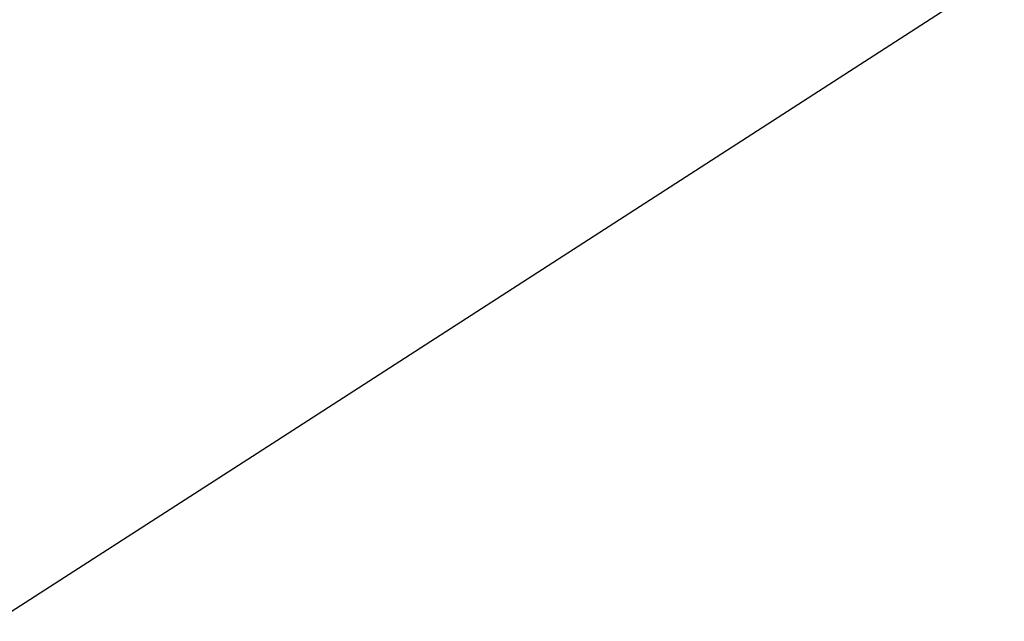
# Model space of a CAD drawing. Extents: x 0 to 370488, y 0 to 4202825.
# Tile 182 of 256: x 360274.552 to 360275.44, y 4200440.81 to 4200441.352. Entities that reach past the tile are written whole.
import ezdxf

# ---------------------------------------------------------------- set-up
doc = ezdxf.new("R2010")
doc.units = 0
doc.header["$LTSCALE"] = 0.5
doc.header["$MEASUREMENT"] = 0
doc.linetypes.add('CONTI', pattern=[0])
doc.layers.add('GORIZDEFAULT', color=32, linetype='CONTI')

msp = doc.modelspace()

# ---------------------------------------------------------------- linework, layer by layer
at = {"layer": 'GORIZDEFAULT', "color": 32}
msp.add_polyline3d([(360273.71463, 4200440.28463, 542.5), (360274.78, 4200440.97, 542.5), (360276.3, 4200441.95, 542.5), (360277.71, 4200442.86, 542.5), (360278.91, 4200443.64, 542.5)], dxfattribs=at)
msp.add_polyline3d([(360273.71463, 4200440.28463, 542.5), (360274.78, 4200440.97, 542.5), (360276.3, 4200441.95, 542.5), (360277.71, 4200442.86, 542.5), (360278.91, 4200443.64, 542.5)], dxfattribs=at)
msp.add_polyline3d([(360273.71463, 4200440.28463, 542.5), (360274.78, 4200440.97, 542.5), (360276.3, 4200441.95, 542.5), (360277.71, 4200442.86, 542.5), (360278.91, 4200443.64, 542.5)], dxfattribs=at)
msp.add_polyline3d([(360273.71463, 4200440.28463, 542.5), (360274.78, 4200440.97, 542.5), (360276.3, 4200441.95, 542.5), (360277.71, 4200442.86, 542.5), (360278.91, 4200443.64, 542.5)], dxfattribs=at)
msp.add_polyline3d([(360273.71463, 4200440.28463, 542.5), (360274.78, 4200440.97, 542.5), (360276.3, 4200441.95, 542.5), (360277.71, 4200442.86, 542.5), (360278.91, 4200443.64, 542.5)], dxfattribs=at)
msp.add_polyline3d([(360273.71463, 4200440.28463, 542.5), (360274.78, 4200440.97, 542.5), (360276.3, 4200441.95, 542.5), (360277.71, 4200442.86, 542.5), (360278.91, 4200443.64, 542.5)], dxfattribs=at)
msp.add_polyline3d([(360273.71463, 4200440.28463, 542.5), (360274.78, 4200440.97, 542.5), (360276.3, 4200441.95, 542.5), (360277.71, 4200442.86, 542.5), (360278.91, 4200443.64, 542.5)], dxfattribs=at)
msp.add_polyline3d([(360273.71463, 4200440.28463, 542.5), (360274.78, 4200440.97, 542.5), (360276.3, 4200441.95, 542.5), (360277.71, 4200442.86, 542.5), (360278.91, 4200443.64, 542.5)], dxfattribs=at)
msp.add_polyline3d([(360273.71463, 4200440.28463, 542.5), (360274.78, 4200440.97, 542.5), (360276.3, 4200441.95, 542.5), (360277.71, 4200442.86, 542.5), (360278.91, 4200443.64, 542.5)], dxfattribs=at)
msp.add_polyline3d([(360273.71463, 4200440.28463, 542.5), (360274.78, 4200440.97, 542.5), (360276.3, 4200441.95, 542.5), (360277.71, 4200442.86, 542.5), (360278.91, 4200443.64, 542.5)], dxfattribs=at)
msp.add_polyline3d([(360273.71463, 4200440.28463, 542.5), (360274.78, 4200440.97, 542.5), (360276.3, 4200441.95, 542.5), (360277.71, 4200442.86, 542.5), (360278.91, 4200443.64, 542.5)], dxfattribs=at)
msp.add_polyline3d([(360273.71463, 4200440.28463, 542.5), (360274.78, 4200440.97, 542.5), (360276.3, 4200441.95, 542.5), (360277.71, 4200442.86, 542.5), (360278.91, 4200443.64, 542.5)], dxfattribs=at)
msp.add_polyline3d([(360273.71463, 4200440.28463, 542.5), (360274.78, 4200440.97, 542.5), (360276.3, 4200441.95, 542.5), (360277.71, 4200442.86, 542.5), (360278.91, 4200443.64, 542.5)], dxfattribs=at)
msp.add_polyline3d([(360273.71463, 4200440.28463, 542.5), (360274.78, 4200440.97, 542.5), (360276.3, 4200441.95, 542.5), (360277.71, 4200442.86, 542.5), (360278.91, 4200443.64, 542.5)], dxfattribs=at)
msp.add_polyline3d([(360273.71463, 4200440.28463, 542.5), (360274.78, 4200440.97, 542.5), (360276.3, 4200441.95, 542.5), (360277.71, 4200442.86, 542.5), (360278.91, 4200443.64, 542.5)], dxfattribs=at)
msp.add_polyline3d([(360273.71463, 4200440.28463, 542.5), (360274.78, 4200440.97, 542.5), (360276.3, 4200441.95, 542.5), (360277.71, 4200442.86, 542.5), (360278.91, 4200443.64, 542.5)], dxfattribs=at)
msp.add_polyline3d([(360273.71463, 4200440.28463, 542.5), (360274.78, 4200440.97, 542.5), (360276.3, 4200441.95, 542.5), (360277.71, 4200442.86, 542.5), (360278.91, 4200443.64, 542.5)], dxfattribs=at)
msp.add_polyline3d([(360273.71463, 4200440.28463, 542.5), (360274.78, 4200440.97, 542.5), (360276.3, 4200441.95, 542.5), (360277.71, 4200442.86, 542.5), (360278.91, 4200443.64, 542.5)], dxfattribs=at)
msp.add_polyline3d([(360273.71463, 4200440.28463, 542.5), (360274.78, 4200440.97, 542.5), (360276.3, 4200441.95, 542.5), (360277.71, 4200442.86, 542.5), (360278.91, 4200443.64, 542.5)], dxfattribs=at)
msp.add_polyline3d([(360273.71463, 4200440.28463, 542.5), (360274.78, 4200440.97, 542.5), (360276.3, 4200441.95, 542.5), (360277.71, 4200442.86, 542.5), (360278.91, 4200443.64, 542.5)], dxfattribs=at)
msp.add_polyline3d([(360273.71463, 4200440.28463, 542.5), (360274.78, 4200440.97, 542.5), (360276.3, 4200441.95, 542.5), (360277.71, 4200442.86, 542.5), (360278.91, 4200443.64, 542.5)], dxfattribs=at)
msp.add_polyline3d([(360273.71463, 4200440.28463, 542.5), (360274.78, 4200440.97, 542.5), (360276.3, 4200441.95, 542.5), (360277.71, 4200442.86, 542.5), (360278.91, 4200443.64, 542.5)], dxfattribs=at)
msp.add_polyline3d([(360273.71463, 4200440.28463, 542.5), (360274.78, 4200440.97, 542.5), (360276.3, 4200441.95, 542.5), (360277.71, 4200442.86, 542.5), (360278.91, 4200443.64, 542.5)], dxfattribs=at)
msp.add_polyline3d([(360273.71463, 4200440.28463, 542.5), (360274.78, 4200440.97, 542.5), (360276.3, 4200441.95, 542.5), (360277.71, 4200442.86, 542.5), (360278.91, 4200443.64, 542.5)], dxfattribs=at)
msp.add_polyline3d([(360273.71463, 4200440.28463, 542.5), (360274.78, 4200440.97, 542.5), (360276.3, 4200441.95, 542.5), (360277.71, 4200442.86, 542.5), (360278.91, 4200443.64, 542.5)], dxfattribs=at)
msp.add_polyline3d([(360273.71463, 4200440.28463, 542.5), (360274.78, 4200440.97, 542.5), (360276.3, 4200441.95, 542.5), (360277.71, 4200442.86, 542.5), (360278.91, 4200443.64, 542.5)], dxfattribs=at)
msp.add_polyline3d([(360273.71463, 4200440.28463, 542.5), (360274.78, 4200440.97, 542.5), (360276.3, 4200441.95, 542.5), (360277.71, 4200442.86, 542.5), (360278.91, 4200443.64, 542.5)], dxfattribs=at)
msp.add_polyline3d([(360273.71463, 4200440.28463, 542.5), (360274.78, 4200440.97, 542.5), (360276.3, 4200441.95, 542.5), (360277.71, 4200442.86, 542.5), (360278.91, 4200443.64, 542.5)], dxfattribs=at)
msp.add_polyline3d([(360273.71463, 4200440.28463, 542.5), (360274.78, 4200440.97, 542.5), (360276.3, 4200441.95, 542.5), (360277.71, 4200442.86, 542.5), (360278.91, 4200443.64, 542.5)], dxfattribs=at)
msp.add_polyline3d([(360273.71463, 4200440.28463, 542.5), (360274.78, 4200440.97, 542.5), (360276.3, 4200441.95, 542.5), (360277.71, 4200442.86, 542.5), (360278.91, 4200443.64, 542.5)], dxfattribs=at)
msp.add_polyline3d([(360273.71463, 4200440.28463, 542.5), (360274.78, 4200440.97, 542.5), (360276.3, 4200441.95, 542.5), (360277.71, 4200442.86, 542.5), (360278.91, 4200443.64, 542.5)], dxfattribs=at)
msp.add_polyline3d([(360273.71463, 4200440.28463, 542.5), (360274.78, 4200440.97, 542.5), (360276.3, 4200441.95, 542.5), (360277.71, 4200442.86, 542.5), (360278.91, 4200443.64, 542.5)], dxfattribs=at)
msp.add_polyline3d([(360273.71463, 4200440.28463, 542.5), (360274.78, 4200440.97, 542.5), (360276.3, 4200441.95, 542.5), (360277.71, 4200442.86, 542.5), (360278.91, 4200443.64, 542.5)], dxfattribs=at)
msp.add_polyline3d([(360273.71463, 4200440.28463, 542.5), (360274.78, 4200440.97, 542.5), (360276.3, 4200441.95, 542.5), (360277.71, 4200442.86, 542.5), (360278.91, 4200443.64, 542.5)], dxfattribs=at)
msp.add_polyline3d([(360273.71463, 4200440.28463, 542.5), (360274.78, 4200440.97, 542.5), (360276.3, 4200441.95, 542.5), (360277.71, 4200442.86, 542.5), (360278.91, 4200443.64, 542.5)], dxfattribs=at)
msp.add_polyline3d([(360273.71463, 4200440.28463, 542.5), (360274.78, 4200440.97, 542.5), (360276.3, 4200441.95, 542.5), (360277.71, 4200442.86, 542.5), (360278.91, 4200443.64, 542.5)], dxfattribs=at)
msp.add_polyline3d([(360273.71463, 4200440.28463, 542.5), (360274.78, 4200440.97, 542.5), (360276.3, 4200441.95, 542.5), (360277.71, 4200442.86, 542.5), (360278.91, 4200443.64, 542.5)], dxfattribs=at)
msp.add_polyline3d([(360273.71463, 4200440.28463, 542.5), (360274.78, 4200440.97, 542.5), (360276.3, 4200441.95, 542.5), (360277.71, 4200442.86, 542.5), (360278.91, 4200443.64, 542.5)], dxfattribs=at)
msp.add_polyline3d([(360273.71463, 4200440.28463, 542.5), (360274.78, 4200440.97, 542.5), (360276.3, 4200441.95, 542.5), (360277.71, 4200442.86, 542.5), (360278.91, 4200443.64, 542.5)], dxfattribs=at)
msp.add_polyline3d([(360273.71463, 4200440.28463, 542.5), (360274.78, 4200440.97, 542.5), (360276.3, 4200441.95, 542.5), (360277.71, 4200442.86, 542.5), (360278.91, 4200443.64, 542.5)], dxfattribs=at)
msp.add_polyline3d([(360273.71463, 4200440.28463, 542.5), (360274.78, 4200440.97, 542.5), (360276.3, 4200441.95, 542.5), (360277.71, 4200442.86, 542.5), (360278.91, 4200443.64, 542.5)], dxfattribs=at)
msp.add_polyline3d([(360273.71463, 4200440.28463, 542.5), (360274.78, 4200440.97, 542.5), (360276.3, 4200441.95, 542.5), (360277.71, 4200442.86, 542.5), (360278.91, 4200443.64, 542.5)], dxfattribs=at)
msp.add_polyline3d([(360273.71463, 4200440.28463, 542.5), (360274.78, 4200440.97, 542.5), (360276.3, 4200441.95, 542.5), (360277.71, 4200442.86, 542.5), (360278.91, 4200443.64, 542.5)], dxfattribs=at)
msp.add_polyline3d([(360273.71463, 4200440.28463, 542.5), (360274.78, 4200440.97, 542.5), (360276.3, 4200441.95, 542.5), (360277.71, 4200442.86, 542.5), (360278.91, 4200443.64, 542.5)], dxfattribs=at)
msp.add_polyline3d([(360273.71463, 4200440.28463, 542.5), (360274.78, 4200440.97, 542.5), (360276.3, 4200441.95, 542.5), (360277.71, 4200442.86, 542.5), (360278.91, 4200443.64, 542.5)], dxfattribs=at)
msp.add_polyline3d([(360273.71463, 4200440.28463, 542.5), (360274.78, 4200440.97, 542.5), (360276.3, 4200441.95, 542.5), (360277.71, 4200442.86, 542.5), (360278.91, 4200443.64, 542.5)], dxfattribs=at)
msp.add_polyline3d([(360273.71463, 4200440.28463, 542.5), (360274.78, 4200440.97, 542.5), (360276.3, 4200441.95, 542.5), (360277.71, 4200442.86, 542.5), (360278.91, 4200443.64, 542.5)], dxfattribs=at)
msp.add_polyline3d([(360273.71463, 4200440.28463, 542.5), (360274.78, 4200440.97, 542.5), (360276.3, 4200441.95, 542.5), (360277.71, 4200442.86, 542.5), (360278.91, 4200443.64, 542.5)], dxfattribs=at)
msp.add_polyline3d([(360273.71463, 4200440.28463, 542.5), (360274.78, 4200440.97, 542.5), (360276.3, 4200441.95, 542.5), (360277.71, 4200442.86, 542.5), (360278.91, 4200443.64, 542.5)], dxfattribs=at)
msp.add_polyline3d([(360273.71463, 4200440.28463, 542.5), (360274.78, 4200440.97, 542.5), (360276.3, 4200441.95, 542.5), (360277.71, 4200442.86, 542.5), (360278.91, 4200443.64, 542.5)], dxfattribs=at)
msp.add_polyline3d([(360273.71463, 4200440.28463, 542.5), (360274.78, 4200440.97, 542.5), (360276.3, 4200441.95, 542.5), (360277.71, 4200442.86, 542.5), (360278.91, 4200443.64, 542.5)], dxfattribs=at)
msp.add_polyline3d([(360273.71463, 4200440.28463, 542.5), (360274.78, 4200440.97, 542.5), (360276.3, 4200441.95, 542.5), (360277.71, 4200442.86, 542.5), (360278.91, 4200443.64, 542.5)], dxfattribs=at)
msp.add_polyline3d([(360273.71463, 4200440.28463, 542.5), (360274.78, 4200440.97, 542.5), (360276.3, 4200441.95, 542.5), (360277.71, 4200442.86, 542.5), (360278.91, 4200443.64, 542.5)], dxfattribs=at)
msp.add_polyline3d([(360273.71463, 4200440.28463, 542.5), (360274.78, 4200440.97, 542.5), (360276.3, 4200441.95, 542.5), (360277.71, 4200442.86, 542.5), (360278.91, 4200443.64, 542.5)], dxfattribs=at)
msp.add_polyline3d([(360273.71463, 4200440.28463, 542.5), (360274.78, 4200440.97, 542.5), (360276.3, 4200441.95, 542.5), (360277.71, 4200442.86, 542.5), (360278.91, 4200443.64, 542.5)], dxfattribs=at)
msp.add_polyline3d([(360273.71463, 4200440.28463, 542.5), (360274.78, 4200440.97, 542.5), (360276.3, 4200441.95, 542.5), (360277.71, 4200442.86, 542.5), (360278.91, 4200443.64, 542.5)], dxfattribs=at)
msp.add_polyline3d([(360273.71463, 4200440.28463, 542.5), (360274.78, 4200440.97, 542.5), (360276.3, 4200441.95, 542.5), (360277.71, 4200442.86, 542.5), (360278.91, 4200443.64, 542.5)], dxfattribs=at)
msp.add_polyline3d([(360273.71463, 4200440.28463, 542.5), (360274.78, 4200440.97, 542.5), (360276.3, 4200441.95, 542.5), (360277.71, 4200442.86, 542.5), (360278.91, 4200443.64, 542.5)], dxfattribs=at)
msp.add_polyline3d([(360273.71463, 4200440.28463, 542.5), (360274.78, 4200440.97, 542.5), (360276.3, 4200441.95, 542.5), (360277.71, 4200442.86, 542.5), (360278.91, 4200443.64, 542.5)], dxfattribs=at)
msp.add_polyline3d([(360273.71463, 4200440.28463, 542.5), (360274.78, 4200440.97, 542.5), (360276.3, 4200441.95, 542.5), (360277.71, 4200442.86, 542.5), (360278.91, 4200443.64, 542.5)], dxfattribs=at)
msp.add_polyline3d([(360273.71463, 4200440.28463, 542.5), (360274.78, 4200440.97, 542.5), (360276.3, 4200441.95, 542.5), (360277.71, 4200442.86, 542.5), (360278.91, 4200443.64, 542.5)], dxfattribs=at)
msp.add_polyline3d([(360273.71463, 4200440.28463, 542.5), (360274.78, 4200440.97, 542.5), (360276.3, 4200441.95, 542.5), (360277.71, 4200442.86, 542.5), (360278.91, 4200443.64, 542.5)], dxfattribs=at)
msp.add_polyline3d([(360273.71463, 4200440.28463, 542.5), (360274.78, 4200440.97, 542.5), (360276.3, 4200441.95, 542.5), (360277.71, 4200442.86, 542.5), (360278.91, 4200443.64, 542.5)], dxfattribs=at)
msp.add_polyline3d([(360273.71463, 4200440.28463, 542.5), (360274.78, 4200440.97, 542.5), (360276.3, 4200441.95, 542.5), (360277.71, 4200442.86, 542.5), (360278.91, 4200443.64, 542.5)], dxfattribs=at)
msp.add_polyline3d([(360273.71463, 4200440.28463, 542.5), (360274.78, 4200440.97, 542.5), (360276.3, 4200441.95, 542.5), (360277.71, 4200442.86, 542.5), (360278.91, 4200443.64, 542.5)], dxfattribs=at)
msp.add_polyline3d([(360273.71463, 4200440.28463, 542.5), (360274.78, 4200440.97, 542.5), (360276.3, 4200441.95, 542.5), (360277.71, 4200442.86, 542.5), (360278.91, 4200443.64, 542.5)], dxfattribs=at)
msp.add_polyline3d([(360273.71463, 4200440.28463, 542.5), (360274.78, 4200440.97, 542.5), (360276.3, 4200441.95, 542.5), (360277.71, 4200442.86, 542.5), (360278.91, 4200443.64, 542.5)], dxfattribs=at)
msp.add_polyline3d([(360273.71463, 4200440.28463, 542.5), (360274.78, 4200440.97, 542.5), (360276.3, 4200441.95, 542.5), (360277.71, 4200442.86, 542.5), (360278.91, 4200443.64, 542.5)], dxfattribs=at)
msp.add_polyline3d([(360273.71463, 4200440.28463, 542.5), (360274.78, 4200440.97, 542.5), (360276.3, 4200441.95, 542.5), (360277.71, 4200442.86, 542.5), (360278.91, 4200443.64, 542.5)], dxfattribs=at)
msp.add_polyline3d([(360273.71463, 4200440.28463, 542.5), (360274.78, 4200440.97, 542.5), (360276.3, 4200441.95, 542.5), (360277.71, 4200442.86, 542.5), (360278.91, 4200443.64, 542.5)], dxfattribs=at)
msp.add_polyline3d([(360273.71463, 4200440.28463, 542.5), (360274.78, 4200440.97, 542.5), (360276.3, 4200441.95, 542.5), (360277.71, 4200442.86, 542.5), (360278.91, 4200443.64, 542.5)], dxfattribs=at)
msp.add_polyline3d([(360273.71463, 4200440.28463, 542.5), (360274.78, 4200440.97, 542.5), (360276.3, 4200441.95, 542.5), (360277.71, 4200442.86, 542.5), (360278.91, 4200443.64, 542.5)], dxfattribs=at)
msp.add_polyline3d([(360273.71463, 4200440.28463, 542.5), (360274.78, 4200440.97, 542.5), (360276.3, 4200441.95, 542.5), (360277.71, 4200442.86, 542.5), (360278.91, 4200443.64, 542.5)], dxfattribs=at)
msp.add_polyline3d([(360273.71463, 4200440.28463, 542.5), (360274.78, 4200440.97, 542.5), (360276.3, 4200441.95, 542.5), (360277.71, 4200442.86, 542.5), (360278.91, 4200443.64, 542.5)], dxfattribs=at)
msp.add_polyline3d([(360273.71463, 4200440.28463, 542.5), (360274.78, 4200440.97, 542.5), (360276.3, 4200441.95, 542.5), (360277.71, 4200442.86, 542.5), (360278.91, 4200443.64, 542.5)], dxfattribs=at)
msp.add_polyline3d([(360273.71463, 4200440.28463, 542.5), (360274.78, 4200440.97, 542.5), (360276.3, 4200441.95, 542.5), (360277.71, 4200442.86, 542.5), (360278.91, 4200443.64, 542.5)], dxfattribs=at)
msp.add_polyline3d([(360273.71463, 4200440.28463, 542.5), (360274.78, 4200440.97, 542.5), (360276.3, 4200441.95, 542.5), (360277.71, 4200442.86, 542.5), (360278.91, 4200443.64, 542.5)], dxfattribs=at)
msp.add_polyline3d([(360273.71463, 4200440.28463, 542.5), (360274.78, 4200440.97, 542.5), (360276.3, 4200441.95, 542.5), (360277.71, 4200442.86, 542.5), (360278.91, 4200443.64, 542.5)], dxfattribs=at)
msp.add_polyline3d([(360273.71463, 4200440.28463, 542.5), (360274.78, 4200440.97, 542.5), (360276.3, 4200441.95, 542.5), (360277.71, 4200442.86, 542.5), (360278.91, 4200443.64, 542.5)], dxfattribs=at)
msp.add_polyline3d([(360273.71463, 4200440.28463, 542.5), (360274.78, 4200440.97, 542.5), (360276.3, 4200441.95, 542.5), (360277.71, 4200442.86, 542.5), (360278.91, 4200443.64, 542.5)], dxfattribs=at)
msp.add_polyline3d([(360273.71463, 4200440.28463, 542.5), (360274.78, 4200440.97, 542.5), (360276.3, 4200441.95, 542.5), (360277.71, 4200442.86, 542.5), (360278.91, 4200443.64, 542.5)], dxfattribs=at)
msp.add_polyline3d([(360273.71463, 4200440.28463, 542.5), (360274.78, 4200440.97, 542.5), (360276.3, 4200441.95, 542.5), (360277.71, 4200442.86, 542.5), (360278.91, 4200443.64, 542.5)], dxfattribs=at)
msp.add_polyline3d([(360273.71463, 4200440.28463, 542.5), (360274.78, 4200440.97, 542.5), (360276.3, 4200441.95, 542.5), (360277.71, 4200442.86, 542.5), (360278.91, 4200443.64, 542.5)], dxfattribs=at)
msp.add_polyline3d([(360273.71463, 4200440.28463, 542.5), (360274.78, 4200440.97, 542.5), (360276.3, 4200441.95, 542.5), (360277.71, 4200442.86, 542.5), (360278.91, 4200443.64, 542.5)], dxfattribs=at)
msp.add_polyline3d([(360273.71463, 4200440.28463, 542.5), (360274.78, 4200440.97, 542.5), (360276.3, 4200441.95, 542.5), (360277.71, 4200442.86, 542.5), (360278.91, 4200443.64, 542.5)], dxfattribs=at)
msp.add_polyline3d([(360273.71463, 4200440.28463, 542.5), (360274.78, 4200440.97, 542.5), (360276.3, 4200441.95, 542.5), (360277.71, 4200442.86, 542.5), (360278.91, 4200443.64, 542.5)], dxfattribs=at)
msp.add_polyline3d([(360273.71463, 4200440.28463, 542.5), (360274.78, 4200440.97, 542.5), (360276.3, 4200441.95, 542.5), (360277.71, 4200442.86, 542.5), (360278.91, 4200443.64, 542.5)], dxfattribs=at)
msp.add_polyline3d([(360273.71463, 4200440.28463, 542.5), (360274.78, 4200440.97, 542.5), (360276.3, 4200441.95, 542.5), (360277.71, 4200442.86, 542.5), (360278.91, 4200443.64, 542.5)], dxfattribs=at)
msp.add_polyline3d([(360273.71463, 4200440.28463, 542.5), (360274.78, 4200440.97, 542.5), (360276.3, 4200441.95, 542.5), (360277.71, 4200442.86, 542.5), (360278.91, 4200443.64, 542.5)], dxfattribs=at)
msp.add_polyline3d([(360273.71463, 4200440.28463, 542.5), (360274.78, 4200440.97, 542.5), (360276.3, 4200441.95, 542.5), (360277.71, 4200442.86, 542.5), (360278.91, 4200443.64, 542.5)], dxfattribs=at)
msp.add_polyline3d([(360273.71463, 4200440.28463, 542.5), (360274.78, 4200440.97, 542.5), (360276.3, 4200441.95, 542.5), (360277.71, 4200442.86, 542.5), (360278.91, 4200443.64, 542.5)], dxfattribs=at)
msp.add_polyline3d([(360273.71463, 4200440.28463, 542.5), (360274.78, 4200440.97, 542.5), (360276.3, 4200441.95, 542.5), (360277.71, 4200442.86, 542.5), (360278.91, 4200443.64, 542.5)], dxfattribs=at)
msp.add_polyline3d([(360273.71463, 4200440.28463, 542.5), (360274.78, 4200440.97, 542.5), (360276.3, 4200441.95, 542.5), (360277.71, 4200442.86, 542.5), (360278.91, 4200443.64, 542.5)], dxfattribs=at)
msp.add_polyline3d([(360273.71463, 4200440.28463, 542.5), (360274.78, 4200440.97, 542.5), (360276.3, 4200441.95, 542.5), (360277.71, 4200442.86, 542.5), (360278.91, 4200443.64, 542.5)], dxfattribs=at)
msp.add_polyline3d([(360273.71463, 4200440.28463, 542.5), (360274.78, 4200440.97, 542.5), (360276.3, 4200441.95, 542.5), (360277.71, 4200442.86, 542.5), (360278.91, 4200443.64, 542.5)], dxfattribs=at)
msp.add_polyline3d([(360273.71463, 4200440.28463, 542.5), (360274.78, 4200440.97, 542.5), (360276.3, 4200441.95, 542.5), (360277.71, 4200442.86, 542.5), (360278.91, 4200443.64, 542.5)], dxfattribs=at)
msp.add_polyline3d([(360273.71463, 4200440.28463, 542.5), (360274.78, 4200440.97, 542.5), (360276.3, 4200441.95, 542.5), (360277.71, 4200442.86, 542.5), (360278.91, 4200443.64, 542.5)], dxfattribs=at)
msp.add_polyline3d([(360273.71463, 4200440.28463, 542.5), (360274.78, 4200440.97, 542.5), (360276.3, 4200441.95, 542.5), (360277.71, 4200442.86, 542.5), (360278.91, 4200443.64, 542.5)], dxfattribs=at)
msp.add_polyline3d([(360273.71463, 4200440.28463, 542.5), (360274.78, 4200440.97, 542.5), (360276.3, 4200441.95, 542.5), (360277.71, 4200442.86, 542.5), (360278.91, 4200443.64, 542.5)], dxfattribs=at)
msp.add_polyline3d([(360273.71463, 4200440.28463, 542.5), (360274.78, 4200440.97, 542.5), (360276.3, 4200441.95, 542.5), (360277.71, 4200442.86, 542.5), (360278.91, 4200443.64, 542.5)], dxfattribs=at)
msp.add_polyline3d([(360273.71463, 4200440.28463, 542.5), (360274.78, 4200440.97, 542.5), (360276.3, 4200441.95, 542.5), (360277.71, 4200442.86, 542.5), (360278.91, 4200443.64, 542.5)], dxfattribs=at)
msp.add_polyline3d([(360273.71463, 4200440.28463, 542.5), (360274.78, 4200440.97, 542.5), (360276.3, 4200441.95, 542.5), (360277.71, 4200442.86, 542.5), (360278.91, 4200443.64, 542.5)], dxfattribs=at)
msp.add_polyline3d([(360273.71463, 4200440.28463, 542.5), (360274.78, 4200440.97, 542.5), (360276.3, 4200441.95, 542.5), (360277.71, 4200442.86, 542.5), (360278.91, 4200443.64, 542.5)], dxfattribs=at)
msp.add_polyline3d([(360273.71463, 4200440.28463, 542.5), (360274.78, 4200440.97, 542.5), (360276.3, 4200441.95, 542.5), (360277.71, 4200442.86, 542.5), (360278.91, 4200443.64, 542.5)], dxfattribs=at)
msp.add_polyline3d([(360273.71463, 4200440.28463, 542.5), (360274.78, 4200440.97, 542.5), (360276.3, 4200441.95, 542.5), (360277.71, 4200442.86, 542.5), (360278.91, 4200443.64, 542.5)], dxfattribs=at)
msp.add_polyline3d([(360273.71463, 4200440.28463, 542.5), (360274.78, 4200440.97, 542.5), (360276.3, 4200441.95, 542.5), (360277.71, 4200442.86, 542.5), (360278.91, 4200443.64, 542.5)], dxfattribs=at)
msp.add_polyline3d([(360273.71463, 4200440.28463, 542.5), (360274.78, 4200440.97, 542.5), (360276.3, 4200441.95, 542.5), (360277.71, 4200442.86, 542.5), (360278.91, 4200443.64, 542.5)], dxfattribs=at)
msp.add_polyline3d([(360273.71463, 4200440.28463, 542.5), (360274.78, 4200440.97, 542.5), (360276.3, 4200441.95, 542.5), (360277.71, 4200442.86, 542.5), (360278.91, 4200443.64, 542.5)], dxfattribs=at)
msp.add_polyline3d([(360273.71463, 4200440.28463, 542.5), (360274.78, 4200440.97, 542.5), (360276.3, 4200441.95, 542.5), (360277.71, 4200442.86, 542.5), (360278.91, 4200443.64, 542.5)], dxfattribs=at)
msp.add_polyline3d([(360273.71463, 4200440.28463, 542.5), (360274.78, 4200440.97, 542.5), (360276.3, 4200441.95, 542.5), (360277.71, 4200442.86, 542.5), (360278.91, 4200443.64, 542.5)], dxfattribs=at)
msp.add_polyline3d([(360273.71463, 4200440.28463, 542.5), (360274.78, 4200440.97, 542.5), (360276.3, 4200441.95, 542.5), (360277.71, 4200442.86, 542.5), (360278.91, 4200443.64, 542.5)], dxfattribs=at)
msp.add_polyline3d([(360273.71463, 4200440.28463, 542.5), (360274.78, 4200440.97, 542.5), (360276.3, 4200441.95, 542.5), (360277.71, 4200442.86, 542.5), (360278.91, 4200443.64, 542.5)], dxfattribs=at)
msp.add_polyline3d([(360273.71463, 4200440.28463, 542.5), (360274.78, 4200440.97, 542.5), (360276.3, 4200441.95, 542.5), (360277.71, 4200442.86, 542.5), (360278.91, 4200443.64, 542.5)], dxfattribs=at)
msp.add_polyline3d([(360273.71463, 4200440.28463, 542.5), (360274.78, 4200440.97, 542.5), (360276.3, 4200441.95, 542.5), (360277.71, 4200442.86, 542.5), (360278.91, 4200443.64, 542.5)], dxfattribs=at)
msp.add_polyline3d([(360273.71463, 4200440.28463, 542.5), (360274.78, 4200440.97, 542.5), (360276.3, 4200441.95, 542.5), (360277.71, 4200442.86, 542.5), (360278.91, 4200443.64, 542.5)], dxfattribs=at)
msp.add_polyline3d([(360273.71463, 4200440.28463, 542.5), (360274.78, 4200440.97, 542.5), (360276.3, 4200441.95, 542.5), (360277.71, 4200442.86, 542.5), (360278.91, 4200443.64, 542.5)], dxfattribs=at)
msp.add_polyline3d([(360273.71463, 4200440.28463, 542.5), (360274.78, 4200440.97, 542.5), (360276.3, 4200441.95, 542.5), (360277.71, 4200442.86, 542.5), (360278.91, 4200443.64, 542.5)], dxfattribs=at)
msp.add_polyline3d([(360273.71463, 4200440.28463, 542.5), (360274.78, 4200440.97, 542.5), (360276.3, 4200441.95, 542.5), (360277.71, 4200442.86, 542.5), (360278.91, 4200443.64, 542.5)], dxfattribs=at)
msp.add_polyline3d([(360273.71463, 4200440.28463, 542.5), (360274.78, 4200440.97, 542.5), (360276.3, 4200441.95, 542.5), (360277.71, 4200442.86, 542.5), (360278.91, 4200443.64, 542.5)], dxfattribs=at)
msp.add_polyline3d([(360273.71463, 4200440.28463, 542.5), (360274.78, 4200440.97, 542.5), (360276.3, 4200441.95, 542.5), (360277.71, 4200442.86, 542.5), (360278.91, 4200443.64, 542.5)], dxfattribs=at)
msp.add_polyline3d([(360273.71463, 4200440.28463, 542.5), (360274.78, 4200440.97, 542.5), (360276.3, 4200441.95, 542.5), (360277.71, 4200442.86, 542.5), (360278.91, 4200443.64, 542.5)], dxfattribs=at)
msp.add_polyline3d([(360273.71463, 4200440.28463, 542.5), (360274.78, 4200440.97, 542.5), (360276.3, 4200441.95, 542.5), (360277.71, 4200442.86, 542.5), (360278.91, 4200443.64, 542.5)], dxfattribs=at)
msp.add_polyline3d([(360273.71463, 4200440.28463, 542.5), (360274.78, 4200440.97, 542.5), (360276.3, 4200441.95, 542.5), (360277.71, 4200442.86, 542.5), (360278.91, 4200443.64, 542.5)], dxfattribs=at)
msp.add_polyline3d([(360273.71463, 4200440.28463, 542.5), (360274.78, 4200440.97, 542.5), (360276.3, 4200441.95, 542.5), (360277.71, 4200442.86, 542.5), (360278.91, 4200443.64, 542.5)], dxfattribs=at)
msp.add_polyline3d([(360273.71463, 4200440.28463, 542.5), (360274.78, 4200440.97, 542.5), (360276.3, 4200441.95, 542.5), (360277.71, 4200442.86, 542.5), (360278.91, 4200443.64, 542.5)], dxfattribs=at)
msp.add_polyline3d([(360273.71463, 4200440.28463, 542.5), (360274.78, 4200440.97, 542.5), (360276.3, 4200441.95, 542.5), (360277.71, 4200442.86, 542.5), (360278.91, 4200443.64, 542.5)], dxfattribs=at)
msp.add_polyline3d([(360273.71463, 4200440.28463, 542.5), (360274.78, 4200440.97, 542.5), (360276.3, 4200441.95, 542.5), (360277.71, 4200442.86, 542.5), (360278.91, 4200443.64, 542.5)], dxfattribs=at)
msp.add_polyline3d([(360273.71463, 4200440.28463, 542.5), (360274.78, 4200440.97, 542.5), (360276.3, 4200441.95, 542.5), (360277.71, 4200442.86, 542.5), (360278.91, 4200443.64, 542.5)], dxfattribs=at)
msp.add_polyline3d([(360273.71463, 4200440.28463, 542.5), (360274.78, 4200440.97, 542.5), (360276.3, 4200441.95, 542.5), (360277.71, 4200442.86, 542.5), (360278.91, 4200443.64, 542.5)], dxfattribs=at)
msp.add_polyline3d([(360273.71463, 4200440.28463, 542.5), (360274.78, 4200440.97, 542.5), (360276.3, 4200441.95, 542.5), (360277.71, 4200442.86, 542.5), (360278.91, 4200443.64, 542.5)], dxfattribs=at)
msp.add_polyline3d([(360273.71463, 4200440.28463, 542.5), (360274.78, 4200440.97, 542.5), (360276.3, 4200441.95, 542.5), (360277.71, 4200442.86, 542.5), (360278.91, 4200443.64, 542.5)], dxfattribs=at)
msp.add_polyline3d([(360273.71463, 4200440.28463, 542.5), (360274.78, 4200440.97, 542.5), (360276.3, 4200441.95, 542.5), (360277.71, 4200442.86, 542.5), (360278.91, 4200443.64, 542.5)], dxfattribs=at)
msp.add_polyline3d([(360273.71463, 4200440.28463, 542.5), (360274.78, 4200440.97, 542.5), (360276.3, 4200441.95, 542.5), (360277.71, 4200442.86, 542.5), (360278.91, 4200443.64, 542.5)], dxfattribs=at)
msp.add_polyline3d([(360273.71463, 4200440.28463, 542.5), (360274.78, 4200440.97, 542.5), (360276.3, 4200441.95, 542.5), (360277.71, 4200442.86, 542.5), (360278.91, 4200443.64, 542.5)], dxfattribs=at)
msp.add_polyline3d([(360273.71463, 4200440.28463, 542.5), (360274.78, 4200440.97, 542.5), (360276.3, 4200441.95, 542.5), (360277.71, 4200442.86, 542.5), (360278.91, 4200443.64, 542.5)], dxfattribs=at)
msp.add_polyline3d([(360273.71463, 4200440.28463, 542.5), (360274.78, 4200440.97, 542.5), (360276.3, 4200441.95, 542.5), (360277.71, 4200442.86, 542.5), (360278.91, 4200443.64, 542.5)], dxfattribs=at)
msp.add_polyline3d([(360273.71463, 4200440.28463, 542.5), (360274.78, 4200440.97, 542.5), (360276.3, 4200441.95, 542.5), (360277.71, 4200442.86, 542.5), (360278.91, 4200443.64, 542.5)], dxfattribs=at)
msp.add_polyline3d([(360273.71463, 4200440.28463, 542.5), (360274.78, 4200440.97, 542.5), (360276.3, 4200441.95, 542.5), (360277.71, 4200442.86, 542.5), (360278.91, 4200443.64, 542.5)], dxfattribs=at)
msp.add_polyline3d([(360273.71463, 4200440.28463, 542.5), (360274.78, 4200440.97, 542.5), (360276.3, 4200441.95, 542.5), (360277.71, 4200442.86, 542.5), (360278.91, 4200443.64, 542.5)], dxfattribs=at)
msp.add_polyline3d([(360273.71463, 4200440.28463, 542.5), (360274.78, 4200440.97, 542.5), (360276.3, 4200441.95, 542.5), (360277.71, 4200442.86, 542.5), (360278.91, 4200443.64, 542.5)], dxfattribs=at)
msp.add_polyline3d([(360273.71463, 4200440.28463, 542.5), (360274.78, 4200440.97, 542.5), (360276.3, 4200441.95, 542.5), (360277.71, 4200442.86, 542.5), (360278.91, 4200443.64, 542.5)], dxfattribs=at)
msp.add_polyline3d([(360273.71463, 4200440.28463, 542.5), (360274.78, 4200440.97, 542.5), (360276.3, 4200441.95, 542.5), (360277.71, 4200442.86, 542.5), (360278.91, 4200443.64, 542.5)], dxfattribs=at)
msp.add_polyline3d([(360273.71463, 4200440.28463, 542.5), (360274.78, 4200440.97, 542.5), (360276.3, 4200441.95, 542.5), (360277.71, 4200442.86, 542.5), (360278.91, 4200443.64, 542.5)], dxfattribs=at)
msp.add_polyline3d([(360273.71463, 4200440.28463, 542.5), (360274.78, 4200440.97, 542.5), (360276.3, 4200441.95, 542.5), (360277.71, 4200442.86, 542.5), (360278.91, 4200443.64, 542.5)], dxfattribs=at)
msp.add_polyline3d([(360273.71463, 4200440.28463, 542.5), (360274.78, 4200440.97, 542.5), (360276.3, 4200441.95, 542.5), (360277.71, 4200442.86, 542.5), (360278.91, 4200443.64, 542.5)], dxfattribs=at)
msp.add_polyline3d([(360273.71463, 4200440.28463, 542.5), (360274.78, 4200440.97, 542.5), (360276.3, 4200441.95, 542.5), (360277.71, 4200442.86, 542.5), (360278.91, 4200443.64, 542.5)], dxfattribs=at)
msp.add_polyline3d([(360273.71463, 4200440.28463, 542.5), (360274.78, 4200440.97, 542.5), (360276.3, 4200441.95, 542.5), (360277.71, 4200442.86, 542.5), (360278.91, 4200443.64, 542.5)], dxfattribs=at)
msp.add_polyline3d([(360273.71463, 4200440.28463, 542.5), (360274.78, 4200440.97, 542.5), (360276.3, 4200441.95, 542.5), (360277.71, 4200442.86, 542.5), (360278.91, 4200443.64, 542.5)], dxfattribs=at)
msp.add_polyline3d([(360273.71463, 4200440.28463, 542.5), (360274.78, 4200440.97, 542.5), (360276.3, 4200441.95, 542.5), (360277.71, 4200442.86, 542.5), (360278.91, 4200443.64, 542.5)], dxfattribs=at)
msp.add_polyline3d([(360273.71463, 4200440.28463, 542.5), (360274.78, 4200440.97, 542.5), (360276.3, 4200441.95, 542.5), (360277.71, 4200442.86, 542.5), (360278.91, 4200443.64, 542.5)], dxfattribs=at)
msp.add_polyline3d([(360273.71463, 4200440.28463, 542.5), (360274.78, 4200440.97, 542.5), (360276.3, 4200441.95, 542.5), (360277.71, 4200442.86, 542.5), (360278.91, 4200443.64, 542.5)], dxfattribs=at)
msp.add_polyline3d([(360273.71463, 4200440.28463, 542.5), (360274.78, 4200440.97, 542.5), (360276.3, 4200441.95, 542.5), (360277.71, 4200442.86, 542.5), (360278.91, 4200443.64, 542.5)], dxfattribs=at)
msp.add_polyline3d([(360273.71463, 4200440.28463, 542.5), (360274.78, 4200440.97, 542.5), (360276.3, 4200441.95, 542.5), (360277.71, 4200442.86, 542.5), (360278.91, 4200443.64, 542.5)], dxfattribs=at)
msp.add_polyline3d([(360273.71463, 4200440.28463, 542.5), (360274.78, 4200440.97, 542.5), (360276.3, 4200441.95, 542.5), (360277.71, 4200442.86, 542.5), (360278.91, 4200443.64, 542.5)], dxfattribs=at)
msp.add_polyline3d([(360273.71463, 4200440.28463, 542.5), (360274.78, 4200440.97, 542.5), (360276.3, 4200441.95, 542.5), (360277.71, 4200442.86, 542.5), (360278.91, 4200443.64, 542.5)], dxfattribs=at)
msp.add_polyline3d([(360273.71463, 4200440.28463, 542.5), (360274.78, 4200440.97, 542.5), (360276.3, 4200441.95, 542.5), (360277.71, 4200442.86, 542.5), (360278.91, 4200443.64, 542.5)], dxfattribs=at)
msp.add_polyline3d([(360273.71463, 4200440.28463, 542.5), (360274.78, 4200440.97, 542.5), (360276.3, 4200441.95, 542.5), (360277.71, 4200442.86, 542.5), (360278.91, 4200443.64, 542.5)], dxfattribs=at)
msp.add_polyline3d([(360273.71463, 4200440.28463, 542.5), (360274.78, 4200440.97, 542.5), (360276.3, 4200441.95, 542.5), (360277.71, 4200442.86, 542.5), (360278.91, 4200443.64, 542.5)], dxfattribs=at)
msp.add_polyline3d([(360273.71463, 4200440.28463, 542.5), (360274.78, 4200440.97, 542.5), (360276.3, 4200441.95, 542.5), (360277.71, 4200442.86, 542.5), (360278.91, 4200443.64, 542.5)], dxfattribs=at)
msp.add_polyline3d([(360273.71463, 4200440.28463, 542.5), (360274.78, 4200440.97, 542.5), (360276.3, 4200441.95, 542.5), (360277.71, 4200442.86, 542.5), (360278.91, 4200443.64, 542.5)], dxfattribs=at)
msp.add_polyline3d([(360273.71463, 4200440.28463, 542.5), (360274.78, 4200440.97, 542.5), (360276.3, 4200441.95, 542.5), (360277.71, 4200442.86, 542.5), (360278.91, 4200443.64, 542.5)], dxfattribs=at)
msp.add_polyline3d([(360273.71463, 4200440.28463, 542.5), (360274.78, 4200440.97, 542.5), (360276.3, 4200441.95, 542.5), (360277.71, 4200442.86, 542.5), (360278.91, 4200443.64, 542.5)], dxfattribs=at)
msp.add_polyline3d([(360273.71463, 4200440.28463, 542.5), (360274.78, 4200440.97, 542.5), (360276.3, 4200441.95, 542.5), (360277.71, 4200442.86, 542.5), (360278.91, 4200443.64, 542.5)], dxfattribs=at)
msp.add_polyline3d([(360273.71463, 4200440.28463, 542.5), (360274.78, 4200440.97, 542.5), (360276.3, 4200441.95, 542.5), (360277.71, 4200442.86, 542.5), (360278.91, 4200443.64, 542.5)], dxfattribs=at)
msp.add_polyline3d([(360273.71463, 4200440.28463, 542.5), (360274.78, 4200440.97, 542.5), (360276.3, 4200441.95, 542.5), (360277.71, 4200442.86, 542.5), (360278.91, 4200443.64, 542.5)], dxfattribs=at)
msp.add_polyline3d([(360273.71463, 4200440.28463, 542.5), (360274.78, 4200440.97, 542.5), (360276.3, 4200441.95, 542.5), (360277.71, 4200442.86, 542.5), (360278.91, 4200443.64, 542.5)], dxfattribs=at)
msp.add_polyline3d([(360273.71463, 4200440.28463, 542.5), (360274.78, 4200440.97, 542.5), (360276.3, 4200441.95, 542.5), (360277.71, 4200442.86, 542.5), (360278.91, 4200443.64, 542.5)], dxfattribs=at)
msp.add_polyline3d([(360273.71463, 4200440.28463, 542.5), (360274.78, 4200440.97, 542.5), (360276.3, 4200441.95, 542.5), (360277.71, 4200442.86, 542.5), (360278.91, 4200443.64, 542.5)], dxfattribs=at)
msp.add_polyline3d([(360273.71463, 4200440.28463, 542.5), (360274.78, 4200440.97, 542.5), (360276.3, 4200441.95, 542.5), (360277.71, 4200442.86, 542.5), (360278.91, 4200443.64, 542.5)], dxfattribs=at)
msp.add_polyline3d([(360273.71463, 4200440.28463, 542.5), (360274.78, 4200440.97, 542.5), (360276.3, 4200441.95, 542.5), (360277.71, 4200442.86, 542.5), (360278.91, 4200443.64, 542.5)], dxfattribs=at)
msp.add_polyline3d([(360273.71463, 4200440.28463, 542.5), (360274.78, 4200440.97, 542.5), (360276.3, 4200441.95, 542.5), (360277.71, 4200442.86, 542.5), (360278.91, 4200443.64, 542.5)], dxfattribs=at)
msp.add_polyline3d([(360273.71463, 4200440.28463, 542.5), (360274.78, 4200440.97, 542.5), (360276.3, 4200441.95, 542.5), (360277.71, 4200442.86, 542.5), (360278.91, 4200443.64, 542.5)], dxfattribs=at)
msp.add_polyline3d([(360273.71463, 4200440.28463, 542.5), (360274.78, 4200440.97, 542.5), (360276.3, 4200441.95, 542.5), (360277.71, 4200442.86, 542.5), (360278.91, 4200443.64, 542.5)], dxfattribs=at)
msp.add_polyline3d([(360273.71463, 4200440.28463, 542.5), (360274.78, 4200440.97, 542.5), (360276.3, 4200441.95, 542.5), (360277.71, 4200442.86, 542.5), (360278.91, 4200443.64, 542.5)], dxfattribs=at)
msp.add_polyline3d([(360273.71463, 4200440.28463, 542.5), (360274.78, 4200440.97, 542.5), (360276.3, 4200441.95, 542.5), (360277.71, 4200442.86, 542.5), (360278.91, 4200443.64, 542.5)], dxfattribs=at)
msp.add_polyline3d([(360273.71463, 4200440.28463, 542.5), (360274.78, 4200440.97, 542.5), (360276.3, 4200441.95, 542.5), (360277.71, 4200442.86, 542.5), (360278.91, 4200443.64, 542.5)], dxfattribs=at)
msp.add_polyline3d([(360273.71463, 4200440.28463, 542.5), (360274.78, 4200440.97, 542.5), (360276.3, 4200441.95, 542.5), (360277.71, 4200442.86, 542.5), (360278.91, 4200443.64, 542.5)], dxfattribs=at)
msp.add_polyline3d([(360273.71463, 4200440.28463, 542.5), (360274.78, 4200440.97, 542.5), (360276.3, 4200441.95, 542.5), (360277.71, 4200442.86, 542.5), (360278.91, 4200443.64, 542.5)], dxfattribs=at)
msp.add_polyline3d([(360273.71463, 4200440.28463, 542.5), (360274.78, 4200440.97, 542.5), (360276.3, 4200441.95, 542.5), (360277.71, 4200442.86, 542.5), (360278.91, 4200443.64, 542.5)], dxfattribs=at)
msp.add_polyline3d([(360273.71463, 4200440.28463, 542.5), (360274.78, 4200440.97, 542.5), (360276.3, 4200441.95, 542.5), (360277.71, 4200442.86, 542.5), (360278.91, 4200443.64, 542.5)], dxfattribs=at)
msp.add_polyline3d([(360273.71463, 4200440.28463, 542.5), (360274.78, 4200440.97, 542.5), (360276.3, 4200441.95, 542.5), (360277.71, 4200442.86, 542.5), (360278.91, 4200443.64, 542.5)], dxfattribs=at)
msp.add_polyline3d([(360273.71463, 4200440.28463, 542.5), (360274.78, 4200440.97, 542.5), (360276.3, 4200441.95, 542.5), (360277.71, 4200442.86, 542.5), (360278.91, 4200443.64, 542.5)], dxfattribs=at)
msp.add_polyline3d([(360273.71463, 4200440.28463, 542.5), (360274.78, 4200440.97, 542.5), (360276.3, 4200441.95, 542.5), (360277.71, 4200442.86, 542.5), (360278.91, 4200443.64, 542.5)], dxfattribs=at)
msp.add_polyline3d([(360273.71463, 4200440.28463, 542.5), (360274.78, 4200440.97, 542.5), (360276.3, 4200441.95, 542.5), (360277.71, 4200442.86, 542.5), (360278.91, 4200443.64, 542.5)], dxfattribs=at)
msp.add_polyline3d([(360273.71463, 4200440.28463, 542.5), (360274.78, 4200440.97, 542.5), (360276.3, 4200441.95, 542.5), (360277.71, 4200442.86, 542.5), (360278.91, 4200443.64, 542.5)], dxfattribs=at)
msp.add_polyline3d([(360273.71463, 4200440.28463, 542.5), (360274.78, 4200440.97, 542.5), (360276.3, 4200441.95, 542.5), (360277.71, 4200442.86, 542.5), (360278.91, 4200443.64, 542.5)], dxfattribs=at)
msp.add_polyline3d([(360273.71463, 4200440.28463, 542.5), (360274.78, 4200440.97, 542.5), (360276.3, 4200441.95, 542.5), (360277.71, 4200442.86, 542.5), (360278.91, 4200443.64, 542.5)], dxfattribs=at)
msp.add_polyline3d([(360273.71463, 4200440.28463, 542.5), (360274.78, 4200440.97, 542.5), (360276.3, 4200441.95, 542.5), (360277.71, 4200442.86, 542.5), (360278.91, 4200443.64, 542.5)], dxfattribs=at)
msp.add_polyline3d([(360273.71463, 4200440.28463, 542.5), (360274.78, 4200440.97, 542.5), (360276.3, 4200441.95, 542.5), (360277.71, 4200442.86, 542.5), (360278.91, 4200443.64, 542.5)], dxfattribs=at)
msp.add_polyline3d([(360273.71463, 4200440.28463, 542.5), (360274.78, 4200440.97, 542.5), (360276.3, 4200441.95, 542.5), (360277.71, 4200442.86, 542.5), (360278.91, 4200443.64, 542.5)], dxfattribs=at)
msp.add_polyline3d([(360273.71463, 4200440.28463, 542.5), (360274.78, 4200440.97, 542.5), (360276.3, 4200441.95, 542.5), (360277.71, 4200442.86, 542.5), (360278.91, 4200443.64, 542.5)], dxfattribs=at)
msp.add_polyline3d([(360273.71463, 4200440.28463, 542.5), (360274.78, 4200440.97, 542.5), (360276.3, 4200441.95, 542.5), (360277.71, 4200442.86, 542.5), (360278.91, 4200443.64, 542.5)], dxfattribs=at)
msp.add_polyline3d([(360273.71463, 4200440.28463, 542.5), (360274.78, 4200440.97, 542.5), (360276.3, 4200441.95, 542.5), (360277.71, 4200442.86, 542.5), (360278.91, 4200443.64, 542.5)], dxfattribs=at)
msp.add_polyline3d([(360273.71463, 4200440.28463, 542.5), (360274.78, 4200440.97, 542.5), (360276.3, 4200441.95, 542.5), (360277.71, 4200442.86, 542.5), (360278.91, 4200443.64, 542.5)], dxfattribs=at)
msp.add_polyline3d([(360273.71463, 4200440.28463, 542.5), (360274.78, 4200440.97, 542.5), (360276.3, 4200441.95, 542.5), (360277.71, 4200442.86, 542.5), (360278.91, 4200443.64, 542.5)], dxfattribs=at)
msp.add_polyline3d([(360273.71463, 4200440.28463, 542.5), (360274.78, 4200440.97, 542.5), (360276.3, 4200441.95, 542.5), (360277.71, 4200442.86, 542.5), (360278.91, 4200443.64, 542.5)], dxfattribs=at)
msp.add_polyline3d([(360273.71463, 4200440.28463, 542.5), (360274.78, 4200440.97, 542.5), (360276.3, 4200441.95, 542.5), (360277.71, 4200442.86, 542.5), (360278.91, 4200443.64, 542.5)], dxfattribs=at)
msp.add_polyline3d([(360273.71463, 4200440.28463, 542.5), (360274.78, 4200440.97, 542.5), (360276.3, 4200441.95, 542.5), (360277.71, 4200442.86, 542.5), (360278.91, 4200443.64, 542.5)], dxfattribs=at)
msp.add_polyline3d([(360273.71463, 4200440.28463, 542.5), (360274.78, 4200440.97, 542.5), (360276.3, 4200441.95, 542.5), (360277.71, 4200442.86, 542.5), (360278.91, 4200443.64, 542.5)], dxfattribs=at)
msp.add_polyline3d([(360273.71463, 4200440.28463, 542.5), (360274.78, 4200440.97, 542.5), (360276.3, 4200441.95, 542.5), (360277.71, 4200442.86, 542.5), (360278.91, 4200443.64, 542.5)], dxfattribs=at)
msp.add_polyline3d([(360273.71463, 4200440.28463, 542.5), (360274.78, 4200440.97, 542.5), (360276.3, 4200441.95, 542.5), (360277.71, 4200442.86, 542.5), (360278.91, 4200443.64, 542.5)], dxfattribs=at)
msp.add_polyline3d([(360273.71463, 4200440.28463, 542.5), (360274.78, 4200440.97, 542.5), (360276.3, 4200441.95, 542.5), (360277.71, 4200442.86, 542.5), (360278.91, 4200443.64, 542.5)], dxfattribs=at)
msp.add_polyline3d([(360273.71463, 4200440.28463, 542.5), (360274.78, 4200440.97, 542.5), (360276.3, 4200441.95, 542.5), (360277.71, 4200442.86, 542.5), (360278.91, 4200443.64, 542.5)], dxfattribs=at)
msp.add_polyline3d([(360273.71463, 4200440.28463, 542.5), (360274.78, 4200440.97, 542.5), (360276.3, 4200441.95, 542.5), (360277.71, 4200442.86, 542.5), (360278.91, 4200443.64, 542.5)], dxfattribs=at)
msp.add_polyline3d([(360273.71463, 4200440.28463, 542.5), (360274.78, 4200440.97, 542.5), (360276.3, 4200441.95, 542.5), (360277.71, 4200442.86, 542.5), (360278.91, 4200443.64, 542.5)], dxfattribs=at)
msp.add_polyline3d([(360273.71463, 4200440.28463, 542.5), (360274.78, 4200440.97, 542.5), (360276.3, 4200441.95, 542.5), (360277.71, 4200442.86, 542.5), (360278.91, 4200443.64, 542.5)], dxfattribs=at)
msp.add_polyline3d([(360273.71463, 4200440.28463, 542.5), (360274.78, 4200440.97, 542.5), (360276.3, 4200441.95, 542.5), (360277.71, 4200442.86, 542.5), (360278.91, 4200443.64, 542.5)], dxfattribs=at)
msp.add_polyline3d([(360273.71463, 4200440.28463, 542.5), (360274.78, 4200440.97, 542.5), (360276.3, 4200441.95, 542.5), (360277.71, 4200442.86, 542.5), (360278.91, 4200443.64, 542.5)], dxfattribs=at)
msp.add_polyline3d([(360273.71463, 4200440.28463, 542.5), (360274.78, 4200440.97, 542.5), (360276.3, 4200441.95, 542.5), (360277.71, 4200442.86, 542.5), (360278.91, 4200443.64, 542.5)], dxfattribs=at)
msp.add_polyline3d([(360273.71463, 4200440.28463, 542.5), (360274.78, 4200440.97, 542.5), (360276.3, 4200441.95, 542.5), (360277.71, 4200442.86, 542.5), (360278.91, 4200443.64, 542.5)], dxfattribs=at)
msp.add_polyline3d([(360273.71463, 4200440.28463, 542.5), (360274.78, 4200440.97, 542.5), (360276.3, 4200441.95, 542.5), (360277.71, 4200442.86, 542.5), (360278.91, 4200443.64, 542.5)], dxfattribs=at)
msp.add_polyline3d([(360273.71463, 4200440.28463, 542.5), (360274.78, 4200440.97, 542.5), (360276.3, 4200441.95, 542.5), (360277.71, 4200442.86, 542.5), (360278.91, 4200443.64, 542.5)], dxfattribs=at)
msp.add_polyline3d([(360273.71463, 4200440.28463, 542.5), (360274.78, 4200440.97, 542.5), (360276.3, 4200441.95, 542.5), (360277.71, 4200442.86, 542.5), (360278.91, 4200443.64, 542.5)], dxfattribs=at)
msp.add_polyline3d([(360273.71463, 4200440.28463, 542.5), (360274.78, 4200440.97, 542.5), (360276.3, 4200441.95, 542.5), (360277.71, 4200442.86, 542.5), (360278.91, 4200443.64, 542.5)], dxfattribs=at)
msp.add_polyline3d([(360273.71463, 4200440.28463, 542.5), (360274.78, 4200440.97, 542.5), (360276.3, 4200441.95, 542.5), (360277.71, 4200442.86, 542.5), (360278.91, 4200443.64, 542.5)], dxfattribs=at)
msp.add_polyline3d([(360273.71463, 4200440.28463, 542.5), (360274.78, 4200440.97, 542.5), (360276.3, 4200441.95, 542.5), (360277.71, 4200442.86, 542.5), (360278.91, 4200443.64, 542.5)], dxfattribs=at)
msp.add_polyline3d([(360273.71463, 4200440.28463, 542.5), (360274.78, 4200440.97, 542.5), (360276.3, 4200441.95, 542.5), (360277.71, 4200442.86, 542.5), (360278.91, 4200443.64, 542.5)], dxfattribs=at)
msp.add_polyline3d([(360273.71463, 4200440.28463, 542.5), (360274.78, 4200440.97, 542.5), (360276.3, 4200441.95, 542.5), (360277.71, 4200442.86, 542.5), (360278.91, 4200443.64, 542.5)], dxfattribs=at)
msp.add_polyline3d([(360273.71463, 4200440.28463, 542.5), (360274.78, 4200440.97, 542.5), (360276.3, 4200441.95, 542.5), (360277.71, 4200442.86, 542.5), (360278.91, 4200443.64, 542.5)], dxfattribs=at)
msp.add_polyline3d([(360273.71463, 4200440.28463, 542.5), (360274.78, 4200440.97, 542.5), (360276.3, 4200441.95, 542.5), (360277.71, 4200442.86, 542.5), (360278.91, 4200443.64, 542.5)], dxfattribs=at)
msp.add_polyline3d([(360273.71463, 4200440.28463, 542.5), (360274.78, 4200440.97, 542.5), (360276.3, 4200441.95, 542.5), (360277.71, 4200442.86, 542.5), (360278.91, 4200443.64, 542.5)], dxfattribs=at)
msp.add_polyline3d([(360273.71463, 4200440.28463, 542.5), (360274.78, 4200440.97, 542.5), (360276.3, 4200441.95, 542.5), (360277.71, 4200442.86, 542.5), (360278.91, 4200443.64, 542.5)], dxfattribs=at)
msp.add_polyline3d([(360273.71463, 4200440.28463, 542.5), (360274.78, 4200440.97, 542.5), (360276.3, 4200441.95, 542.5), (360277.71, 4200442.86, 542.5), (360278.91, 4200443.64, 542.5)], dxfattribs=at)
msp.add_polyline3d([(360273.71463, 4200440.28463, 542.5), (360274.78, 4200440.97, 542.5), (360276.3, 4200441.95, 542.5), (360277.71, 4200442.86, 542.5), (360278.91, 4200443.64, 542.5)], dxfattribs=at)
msp.add_polyline3d([(360273.71463, 4200440.28463, 542.5), (360274.78, 4200440.97, 542.5), (360276.3, 4200441.95, 542.5), (360277.71, 4200442.86, 542.5), (360278.91, 4200443.64, 542.5)], dxfattribs=at)
msp.add_polyline3d([(360273.71463, 4200440.28463, 542.5), (360274.78, 4200440.97, 542.5), (360276.3, 4200441.95, 542.5), (360277.71, 4200442.86, 542.5), (360278.91, 4200443.64, 542.5)], dxfattribs=at)
msp.add_polyline3d([(360273.71463, 4200440.28463, 542.5), (360274.78, 4200440.97, 542.5), (360276.3, 4200441.95, 542.5), (360277.71, 4200442.86, 542.5), (360278.91, 4200443.64, 542.5)], dxfattribs=at)
msp.add_polyline3d([(360273.71463, 4200440.28463, 542.5), (360274.78, 4200440.97, 542.5), (360276.3, 4200441.95, 542.5), (360277.71, 4200442.86, 542.5), (360278.91, 4200443.64, 542.5)], dxfattribs=at)
msp.add_polyline3d([(360273.71463, 4200440.28463, 542.5), (360274.78, 4200440.97, 542.5), (360276.3, 4200441.95, 542.5), (360277.71, 4200442.86, 542.5), (360278.91, 4200443.64, 542.5)], dxfattribs=at)
msp.add_polyline3d([(360273.71463, 4200440.28463, 542.5), (360274.78, 4200440.97, 542.5), (360276.3, 4200441.95, 542.5), (360277.71, 4200442.86, 542.5), (360278.91, 4200443.64, 542.5)], dxfattribs=at)
msp.add_polyline3d([(360273.71463, 4200440.28463, 542.5), (360274.78, 4200440.97, 542.5), (360276.3, 4200441.95, 542.5), (360277.71, 4200442.86, 542.5), (360278.91, 4200443.64, 542.5)], dxfattribs=at)
msp.add_polyline3d([(360273.71463, 4200440.28463, 542.5), (360274.78, 4200440.97, 542.5), (360276.3, 4200441.95, 542.5), (360277.71, 4200442.86, 542.5), (360278.91, 4200443.64, 542.5)], dxfattribs=at)
msp.add_polyline3d([(360273.71463, 4200440.28463, 542.5), (360274.78, 4200440.97, 542.5), (360276.3, 4200441.95, 542.5), (360277.71, 4200442.86, 542.5), (360278.91, 4200443.64, 542.5)], dxfattribs=at)
msp.add_polyline3d([(360273.71463, 4200440.28463, 542.5), (360274.78, 4200440.97, 542.5), (360276.3, 4200441.95, 542.5), (360277.71, 4200442.86, 542.5), (360278.91, 4200443.64, 542.5)], dxfattribs=at)
msp.add_polyline3d([(360273.71463, 4200440.28463, 542.5), (360274.78, 4200440.97, 542.5), (360276.3, 4200441.95, 542.5), (360277.71, 4200442.86, 542.5), (360278.91, 4200443.64, 542.5)], dxfattribs=at)
msp.add_polyline3d([(360273.71463, 4200440.28463, 542.5), (360274.78, 4200440.97, 542.5), (360276.3, 4200441.95, 542.5), (360277.71, 4200442.86, 542.5), (360278.91, 4200443.64, 542.5)], dxfattribs=at)
msp.add_polyline3d([(360273.71463, 4200440.28463, 542.5), (360274.78, 4200440.97, 542.5), (360276.3, 4200441.95, 542.5), (360277.71, 4200442.86, 542.5), (360278.91, 4200443.64, 542.5)], dxfattribs=at)
msp.add_polyline3d([(360273.71463, 4200440.28463, 542.5), (360274.78, 4200440.97, 542.5), (360276.3, 4200441.95, 542.5), (360277.71, 4200442.86, 542.5), (360278.91, 4200443.64, 542.5)], dxfattribs=at)
msp.add_polyline3d([(360273.71463, 4200440.28463, 542.5), (360274.78, 4200440.97, 542.5), (360276.3, 4200441.95, 542.5), (360277.71, 4200442.86, 542.5), (360278.91, 4200443.64, 542.5)], dxfattribs=at)
msp.add_polyline3d([(360273.71463, 4200440.28463, 542.5), (360274.78, 4200440.97, 542.5), (360276.3, 4200441.95, 542.5), (360277.71, 4200442.86, 542.5), (360278.91, 4200443.64, 542.5)], dxfattribs=at)
msp.add_polyline3d([(360273.71463, 4200440.28463, 542.5), (360274.78, 4200440.97, 542.5), (360276.3, 4200441.95, 542.5), (360277.71, 4200442.86, 542.5), (360278.91, 4200443.64, 542.5)], dxfattribs=at)
msp.add_polyline3d([(360273.71463, 4200440.28463, 542.5), (360274.78, 4200440.97, 542.5), (360276.3, 4200441.95, 542.5), (360277.71, 4200442.86, 542.5), (360278.91, 4200443.64, 542.5)], dxfattribs=at)
msp.add_polyline3d([(360273.71463, 4200440.28463, 542.5), (360274.78, 4200440.97, 542.5), (360276.3, 4200441.95, 542.5), (360277.71, 4200442.86, 542.5), (360278.91, 4200443.64, 542.5)], dxfattribs=at)
msp.add_polyline3d([(360273.71463, 4200440.28463, 542.5), (360274.78, 4200440.97, 542.5), (360276.3, 4200441.95, 542.5), (360277.71, 4200442.86, 542.5), (360278.91, 4200443.64, 542.5)], dxfattribs=at)
msp.add_polyline3d([(360273.71463, 4200440.28463, 542.5), (360274.78, 4200440.97, 542.5), (360276.3, 4200441.95, 542.5), (360277.71, 4200442.86, 542.5), (360278.91, 4200443.64, 542.5)], dxfattribs=at)
msp.add_polyline3d([(360273.71463, 4200440.28463, 542.5), (360274.78, 4200440.97, 542.5), (360276.3, 4200441.95, 542.5), (360277.71, 4200442.86, 542.5), (360278.91, 4200443.64, 542.5)], dxfattribs=at)
msp.add_polyline3d([(360273.71463, 4200440.28463, 542.5), (360274.78, 4200440.97, 542.5), (360276.3, 4200441.95, 542.5), (360277.71, 4200442.86, 542.5), (360278.91, 4200443.64, 542.5)], dxfattribs=at)
msp.add_polyline3d([(360273.71463, 4200440.28463, 542.5), (360274.78, 4200440.97, 542.5), (360276.3, 4200441.95, 542.5), (360277.71, 4200442.86, 542.5), (360278.91, 4200443.64, 542.5)], dxfattribs=at)
msp.add_polyline3d([(360273.71463, 4200440.28463, 542.5), (360274.78, 4200440.97, 542.5), (360276.3, 4200441.95, 542.5), (360277.71, 4200442.86, 542.5), (360278.91, 4200443.64, 542.5)], dxfattribs=at)
msp.add_polyline3d([(360273.71463, 4200440.28463, 542.5), (360274.78, 4200440.97, 542.5), (360276.3, 4200441.95, 542.5), (360277.71, 4200442.86, 542.5), (360278.91, 4200443.64, 542.5)], dxfattribs=at)

doc.saveas('drawing.dxf')
